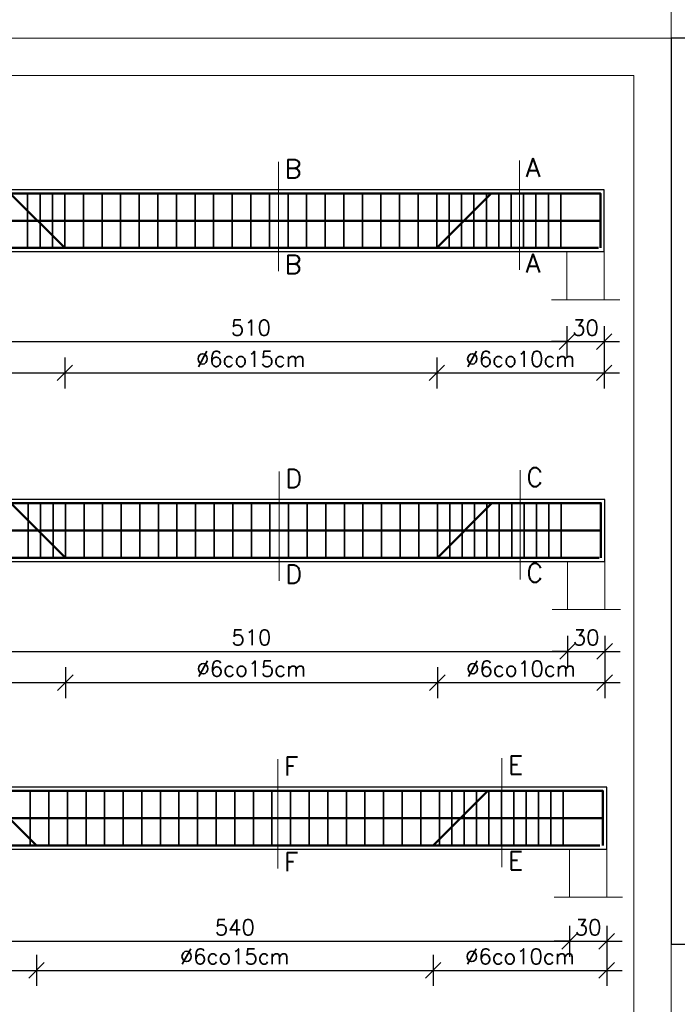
# Model space of a CAD drawing. Extents: x -19 to 9300416, y -12 to 10688993.
# Tile 33 of 106: x 4613651 to 4614181, y 5311927 to 5312722. Entities that reach past the tile are written whole.
import ezdxf

# ---------------------------------------------------------------- set-up
doc = ezdxf.new("R2010")
doc.units = 0
doc.header["$MEASUREMENT"] = 0
for name, color, linetype, lineweight in [('hatch', 253, 'Continuous', 0), ('K-SCIANY CIENKI', 163, 'Continuous', 30), ('K-STAL', 114, 'Continuous', 50), ('K-STAL CIENKI', 92, 'Continuous', 35), ('K-WYMIARY', 7, 'Continuous', 15)]:
    doc.layers.add(name, color=color, linetype=linetype, lineweight=lineweight)
doc.styles.add('Simplex', font='simplex.shx')
doc.dimstyles.new('1do50', dxfattribs={"dimscale": 5, "dimtxt": 2.5, "dimasz": 2.5, "dimexe": 2.5, "dimexo": 0.5, "dimgap": 1, "dimtad": 1, "dimdec": 1, "dimrnd": 0.5, "dimzin": 12, "dimdsep": 46, "dimtxsty": 'Simplex', "dimblk": 'OBLIQUE', "dimcen": 0.5, "dimdle": 2.5, "dimclrd": 256, "dimclre": 256, "dimclrt": 256, "dimadec": 1, "dimazin": 3, "dimtfac": 1, "dimtdec": 1, "dimtix": 1, "dimtmove": 0, "dimatfit": 3, "dimfxl": 0, "dimtolj": 1, "dimtzin": 0, "dimarcsym": 0})

# ---------------------------------------------------------------- blocks, each defined once
blk = doc.blocks.new('_Oblique')
at = {"color": 0, "linetype": 'ByBlock', "lineweight": -2}
blk.add_line((-0.5, -0.5), (0.5, 0.5), dxfattribs=at)
blk = doc.blocks.new('*D1327')
at = {"layer": 'Defpoints', "color": 0, "lineweight": 0, "ltscale": 40}
for p in [(4613582.12, 5312496), (4614092.12, 5312496), (4614092.12, 5312462.2)]:
    blk.add_point(p, dxfattribs=at)
at = {"layer": 'K-WYMIARY', "lineweight": -2, "ltscale": 40}
for p, q in [((4613582.12, 5312474.7), (4613582.12, 5312449.7)), ((4614092.12, 5312474.7), (4614092.12, 5312449.7)), ((4613569.62, 5312462.2), (4614104.62, 5312462.2))]:
    blk.add_line(p, q, dxfattribs=at)
at = {"layer": 'K-WYMIARY', "lineweight": -2, "ltscale": 40, "xscale": 12.5, "yscale": 12.5, "zscale": 12.5, "rotation": 180}
blk.add_blockref('_Oblique', (4613582.12, 5312462.2), dxfattribs=at)
at = {"layer": 'K-WYMIARY', "lineweight": -2, "ltscale": 40, "xscale": 12.5, "yscale": 12.5, "zscale": 12.5}
blk.add_blockref('_Oblique', (4614092.12, 5312462.2), dxfattribs=at)
at = {"layer": 'K-WYMIARY', "lineweight": 0, "ltscale": 40, "insert": (4613837.12, 5312473.45), "char_height": 12.5, "attachment_point": 5, "style": 'Simplex'}
blk.add_mtext('\\A1;510', dxfattribs=at)
blk = doc.blocks.new('*D1328')
at = {"layer": 'Defpoints', "color": 0, "lineweight": 0, "ltscale": 40}
for p in [(4614092.12, 5312496), (4614122.12, 5312496), (4614122.12, 5312462.2)]:
    blk.add_point(p, dxfattribs=at)
at = {"layer": 'K-WYMIARY', "lineweight": -2, "ltscale": 40}
for p, q in [((4614092.12, 5312474.7), (4614092.12, 5312449.7)), ((4614122.12, 5312474.7), (4614122.12, 5312449.7)), ((4614092.12, 5312462.2), (4614079.62, 5312462.2)), ((4614092.12, 5312462.2), (4614122.12, 5312462.2)), ((4614122.12, 5312462.2), (4614134.62, 5312462.2))]:
    blk.add_line(p, q, dxfattribs=at)
at = {"layer": 'K-WYMIARY', "lineweight": -2, "ltscale": 40, "xscale": 12.5, "yscale": 12.5, "zscale": 12.5}
blk.add_blockref('_Oblique', (4614092.12, 5312462.2), dxfattribs=at)
at = {"layer": 'K-WYMIARY', "lineweight": -2, "ltscale": 40, "xscale": 12.5, "yscale": 12.5, "zscale": 12.5, "rotation": 180}
blk.add_blockref('_Oblique', (4614122.12, 5312462.2), dxfattribs=at)
at = {"layer": 'K-WYMIARY', "lineweight": 0, "ltscale": 40, "insert": (4614107.12, 5312473.45), "char_height": 12.5, "attachment_point": 5, "style": 'Simplex'}
blk.add_mtext('\\A1;30', dxfattribs=at)
blk = doc.blocks.new('*D1333')
at = {"layer": 'Defpoints', "color": 0, "lineweight": 0, "ltscale": 40}
for p in [(4613437.12, 5312534.83), (4613687.12, 5312534.83), (4613687.12, 5312437.01)]:
    blk.add_point(p, dxfattribs=at)
at = {"layer": 'K-WYMIARY', "lineweight": -2, "ltscale": 40}
for p, q in [((4613437.12, 5312449.51), (4613437.12, 5312424.51)), ((4613687.12, 5312449.51), (4613687.12, 5312424.51)), ((4613424.62, 5312437.01), (4613699.62, 5312437.01))]:
    blk.add_line(p, q, dxfattribs=at)
at = {"layer": 'K-WYMIARY', "lineweight": -2, "ltscale": 40, "xscale": 12.5, "yscale": 12.5, "zscale": 12.5, "rotation": 180}
blk.add_blockref('_Oblique', (4613437.12, 5312437.01), dxfattribs=at)
at = {"layer": 'K-WYMIARY', "lineweight": -2, "ltscale": 40, "xscale": 12.5, "yscale": 12.5, "zscale": 12.5}
blk.add_blockref('_Oblique', (4613687.12, 5312437.01), dxfattribs=at)
at = {"layer": 'K-WYMIARY', "lineweight": 0, "ltscale": 40, "insert": (4613562.12, 5312448.26), "char_height": 12.5, "attachment_point": 5, "style": 'Simplex'}
blk.add_mtext('\\A1;∅6co10cm', dxfattribs=at)
blk = doc.blocks.new('*D1334')
at = {"layer": 'Defpoints', "color": 0, "lineweight": 0, "ltscale": 40}
for p in [(4613687.12, 5312534.83), (4613987.12, 5312534.83), (4613987.12, 5312437.01)]:
    blk.add_point(p, dxfattribs=at)
at = {"layer": 'K-WYMIARY', "lineweight": -2, "ltscale": 40}
for p, q in [((4613687.12, 5312449.51), (4613687.12, 5312424.51)), ((4613987.12, 5312449.51), (4613987.12, 5312424.51)), ((4613674.62, 5312437.01), (4613999.62, 5312437.01))]:
    blk.add_line(p, q, dxfattribs=at)
at = {"layer": 'K-WYMIARY', "lineweight": -2, "ltscale": 40, "xscale": 12.5, "yscale": 12.5, "zscale": 12.5, "rotation": 180}
blk.add_blockref('_Oblique', (4613687.12, 5312437.01), dxfattribs=at)
at = {"layer": 'K-WYMIARY', "lineweight": -2, "ltscale": 40, "xscale": 12.5, "yscale": 12.5, "zscale": 12.5}
blk.add_blockref('_Oblique', (4613987.12, 5312437.01), dxfattribs=at)
at = {"layer": 'K-WYMIARY', "lineweight": 0, "ltscale": 40, "insert": (4613837.12, 5312448.26), "char_height": 12.5, "attachment_point": 5, "style": 'Simplex'}
blk.add_mtext('\\A1;∅6co15cm', dxfattribs=at)
blk = doc.blocks.new('*D1335')
at = {"layer": 'Defpoints', "color": 0, "lineweight": 0, "ltscale": 40}
for p in [(4613987.12, 5312534.83), (4614122.12, 5312496), (4614122.12, 5312437.01)]:
    blk.add_point(p, dxfattribs=at)
at = {"layer": 'K-WYMIARY', "lineweight": -2, "ltscale": 40}
for p, q in [((4613987.12, 5312449.51), (4613987.12, 5312424.51)), ((4614122.12, 5312449.51), (4614122.12, 5312424.51)), ((4613974.62, 5312437.01), (4614134.62, 5312437.01))]:
    blk.add_line(p, q, dxfattribs=at)
at = {"layer": 'K-WYMIARY', "lineweight": -2, "ltscale": 40, "xscale": 12.5, "yscale": 12.5, "zscale": 12.5, "rotation": 180}
blk.add_blockref('_Oblique', (4613987.12, 5312437.01), dxfattribs=at)
at = {"layer": 'K-WYMIARY', "lineweight": -2, "ltscale": 40, "xscale": 12.5, "yscale": 12.5, "zscale": 12.5}
blk.add_blockref('_Oblique', (4614122.12, 5312437.01), dxfattribs=at)
at = {"layer": 'K-WYMIARY', "lineweight": 0, "ltscale": 40, "insert": (4614054.62, 5312448.26), "char_height": 12.5, "attachment_point": 5, "style": 'Simplex'}
blk.add_mtext('\\A1;∅6co10cm', dxfattribs=at)
blk = doc.blocks.new('*D1341')
at = {"layer": 'Defpoints', "color": 0, "lineweight": 0, "ltscale": 40}
for p in [(4613582.57, 5312246.02), (4614092.57, 5312246.02), (4614092.57, 5312212.22)]:
    blk.add_point(p, dxfattribs=at)
at = {"layer": 'K-WYMIARY', "lineweight": -2, "ltscale": 40}
for p, q in [((4613582.57, 5312224.72), (4613582.57, 5312199.72)), ((4614092.57, 5312224.72), (4614092.57, 5312199.72)), ((4613570.07, 5312212.22), (4614105.07, 5312212.22))]:
    blk.add_line(p, q, dxfattribs=at)
at = {"layer": 'K-WYMIARY', "lineweight": -2, "ltscale": 40, "xscale": 12.5, "yscale": 12.5, "zscale": 12.5, "rotation": 180}
blk.add_blockref('_Oblique', (4613582.57, 5312212.22), dxfattribs=at)
at = {"layer": 'K-WYMIARY', "lineweight": -2, "ltscale": 40, "xscale": 12.5, "yscale": 12.5, "zscale": 12.5}
blk.add_blockref('_Oblique', (4614092.57, 5312212.22), dxfattribs=at)
at = {"layer": 'K-WYMIARY', "lineweight": 0, "ltscale": 40, "insert": (4613837.57, 5312223.47), "char_height": 12.5, "attachment_point": 5, "style": 'Simplex'}
blk.add_mtext('\\A1;510', dxfattribs=at)
blk = doc.blocks.new('*D1342')
at = {"layer": 'Defpoints', "color": 0, "lineweight": 0, "ltscale": 40}
for p in [(4614092.57, 5312246.02), (4614122.57, 5312246.02), (4614122.57, 5312212.22)]:
    blk.add_point(p, dxfattribs=at)
at = {"layer": 'K-WYMIARY', "lineweight": -2, "ltscale": 40}
for p, q in [((4614092.57, 5312224.72), (4614092.57, 5312199.72)), ((4614122.57, 5312224.72), (4614122.57, 5312199.72)), ((4614092.57, 5312212.22), (4614080.07, 5312212.22)), ((4614092.57, 5312212.22), (4614122.57, 5312212.22)), ((4614122.57, 5312212.22), (4614135.07, 5312212.22))]:
    blk.add_line(p, q, dxfattribs=at)
at = {"layer": 'K-WYMIARY', "lineweight": -2, "ltscale": 40, "xscale": 12.5, "yscale": 12.5, "zscale": 12.5}
blk.add_blockref('_Oblique', (4614092.57, 5312212.22), dxfattribs=at)
at = {"layer": 'K-WYMIARY', "lineweight": -2, "ltscale": 40, "xscale": 12.5, "yscale": 12.5, "zscale": 12.5, "rotation": 180}
blk.add_blockref('_Oblique', (4614122.57, 5312212.22), dxfattribs=at)
at = {"layer": 'K-WYMIARY', "lineweight": 0, "ltscale": 40, "insert": (4614107.57, 5312223.47), "char_height": 12.5, "attachment_point": 5, "style": 'Simplex'}
blk.add_mtext('\\A1;30', dxfattribs=at)
blk = doc.blocks.new('*D1347')
at = {"layer": 'Defpoints', "color": 0, "lineweight": 0, "ltscale": 40}
for p in [(4613437.57, 5312284.85), (4613687.57, 5312284.85), (4613687.57, 5312187.03)]:
    blk.add_point(p, dxfattribs=at)
at = {"layer": 'K-WYMIARY', "lineweight": -2, "ltscale": 40}
for p, q in [((4613437.57, 5312199.53), (4613437.57, 5312174.53)), ((4613687.57, 5312199.53), (4613687.57, 5312174.53)), ((4613425.07, 5312187.03), (4613700.07, 5312187.03))]:
    blk.add_line(p, q, dxfattribs=at)
at = {"layer": 'K-WYMIARY', "lineweight": -2, "ltscale": 40, "xscale": 12.5, "yscale": 12.5, "zscale": 12.5, "rotation": 180}
blk.add_blockref('_Oblique', (4613437.57, 5312187.03), dxfattribs=at)
at = {"layer": 'K-WYMIARY', "lineweight": -2, "ltscale": 40, "xscale": 12.5, "yscale": 12.5, "zscale": 12.5}
blk.add_blockref('_Oblique', (4613687.57, 5312187.03), dxfattribs=at)
at = {"layer": 'K-WYMIARY', "lineweight": 0, "ltscale": 40, "insert": (4613562.57, 5312198.28), "char_height": 12.5, "attachment_point": 5, "style": 'Simplex'}
blk.add_mtext('\\A1;∅6co10cm', dxfattribs=at)
blk = doc.blocks.new('*D1348')
at = {"layer": 'Defpoints', "color": 0, "lineweight": 0, "ltscale": 40}
for p in [(4613687.57, 5312284.85), (4613987.57, 5312284.85), (4613987.57, 5312187.03)]:
    blk.add_point(p, dxfattribs=at)
at = {"layer": 'K-WYMIARY', "lineweight": -2, "ltscale": 40}
for p, q in [((4613687.57, 5312199.53), (4613687.57, 5312174.53)), ((4613987.57, 5312199.53), (4613987.57, 5312174.53)), ((4613675.07, 5312187.03), (4614000.07, 5312187.03))]:
    blk.add_line(p, q, dxfattribs=at)
at = {"layer": 'K-WYMIARY', "lineweight": -2, "ltscale": 40, "xscale": 12.5, "yscale": 12.5, "zscale": 12.5, "rotation": 180}
blk.add_blockref('_Oblique', (4613687.57, 5312187.03), dxfattribs=at)
at = {"layer": 'K-WYMIARY', "lineweight": -2, "ltscale": 40, "xscale": 12.5, "yscale": 12.5, "zscale": 12.5}
blk.add_blockref('_Oblique', (4613987.57, 5312187.03), dxfattribs=at)
at = {"layer": 'K-WYMIARY', "lineweight": 0, "ltscale": 40, "insert": (4613837.57, 5312198.28), "char_height": 12.5, "attachment_point": 5, "style": 'Simplex'}
blk.add_mtext('\\A1;∅6co15cm', dxfattribs=at)
blk = doc.blocks.new('*D1349')
at = {"layer": 'Defpoints', "color": 0, "lineweight": 0, "ltscale": 40}
for p in [(4613987.57, 5312284.85), (4614122.57, 5312246.02), (4614122.57, 5312187.03)]:
    blk.add_point(p, dxfattribs=at)
at = {"layer": 'K-WYMIARY', "lineweight": -2, "ltscale": 40}
for p, q in [((4613987.57, 5312199.53), (4613987.57, 5312174.53)), ((4614122.57, 5312199.53), (4614122.57, 5312174.53)), ((4613975.07, 5312187.03), (4614135.07, 5312187.03))]:
    blk.add_line(p, q, dxfattribs=at)
at = {"layer": 'K-WYMIARY', "lineweight": -2, "ltscale": 40, "xscale": 12.5, "yscale": 12.5, "zscale": 12.5, "rotation": 180}
blk.add_blockref('_Oblique', (4613987.57, 5312187.03), dxfattribs=at)
at = {"layer": 'K-WYMIARY', "lineweight": -2, "ltscale": 40, "xscale": 12.5, "yscale": 12.5, "zscale": 12.5}
blk.add_blockref('_Oblique', (4614122.57, 5312187.03), dxfattribs=at)
at = {"layer": 'K-WYMIARY', "lineweight": 0, "ltscale": 40, "insert": (4614055.07, 5312198.28), "char_height": 12.5, "attachment_point": 5, "style": 'Simplex'}
blk.add_mtext('\\A1;∅6co10cm', dxfattribs=at)
blk = doc.blocks.new('*D1368')
at = {"layer": 'Defpoints', "color": 0, "lineweight": 0, "ltscale": 40}
for p in [(4613419.19, 5312052.61), (4613664.19, 5312052.61), (4613664.19, 5311954.8)]:
    blk.add_point(p, dxfattribs=at)
at = {"layer": 'K-WYMIARY', "lineweight": -2, "ltscale": 40}
for p, q in [((4613419.19, 5311967.3), (4613419.19, 5311942.3)), ((4613664.19, 5311967.3), (4613664.19, 5311942.3)), ((4613406.69, 5311954.8), (4613676.69, 5311954.8))]:
    blk.add_line(p, q, dxfattribs=at)
at = {"layer": 'K-WYMIARY', "lineweight": -2, "ltscale": 40, "xscale": 12.5, "yscale": 12.5, "zscale": 12.5, "rotation": 180}
blk.add_blockref('_Oblique', (4613419.19, 5311954.8), dxfattribs=at)
at = {"layer": 'K-WYMIARY', "lineweight": -2, "ltscale": 40, "xscale": 12.5, "yscale": 12.5, "zscale": 12.5}
blk.add_blockref('_Oblique', (4613664.19, 5311954.8), dxfattribs=at)
at = {"layer": 'K-WYMIARY', "lineweight": 0, "ltscale": 40, "insert": (4613541.69, 5311966.05), "char_height": 12.5, "attachment_point": 5, "style": 'Simplex'}
blk.add_mtext('\\A1;∅6co10cm', dxfattribs=at)
blk = doc.blocks.new('*D1369')
at = {"layer": 'Defpoints', "color": 0, "lineweight": 0, "ltscale": 40}
for p in [(4613664.19, 5312052.61), (4613984.19, 5312052.61), (4613984.19, 5311954.8)]:
    blk.add_point(p, dxfattribs=at)
at = {"layer": 'K-WYMIARY', "lineweight": -2, "ltscale": 40}
for p, q in [((4613664.19, 5311967.3), (4613664.19, 5311942.3)), ((4613984.19, 5311967.3), (4613984.19, 5311942.3)), ((4613651.69, 5311954.8), (4613996.69, 5311954.8))]:
    blk.add_line(p, q, dxfattribs=at)
at = {"layer": 'K-WYMIARY', "lineweight": -2, "ltscale": 40, "xscale": 12.5, "yscale": 12.5, "zscale": 12.5, "rotation": 180}
blk.add_blockref('_Oblique', (4613664.19, 5311954.8), dxfattribs=at)
at = {"layer": 'K-WYMIARY', "lineweight": -2, "ltscale": 40, "xscale": 12.5, "yscale": 12.5, "zscale": 12.5}
blk.add_blockref('_Oblique', (4613984.19, 5311954.8), dxfattribs=at)
at = {"layer": 'K-WYMIARY', "lineweight": 0, "ltscale": 40, "insert": (4613824.19, 5311966.05), "char_height": 12.5, "attachment_point": 5, "style": 'Simplex'}
blk.add_mtext('\\A1;∅6co15cm', dxfattribs=at)
blk = doc.blocks.new('*D1370')
at = {"layer": 'Defpoints', "color": 0, "lineweight": 0, "ltscale": 40}
for p in [(4613984.19, 5312052.61), (4614124.19, 5312026.33), (4614124.19, 5311954.8)]:
    blk.add_point(p, dxfattribs=at)
at = {"layer": 'K-WYMIARY', "lineweight": -2, "ltscale": 40}
for p, q in [((4613984.19, 5311967.3), (4613984.19, 5311942.3)), ((4614124.19, 5311967.3), (4614124.19, 5311942.3)), ((4613971.69, 5311954.8), (4614136.69, 5311954.8))]:
    blk.add_line(p, q, dxfattribs=at)
at = {"layer": 'K-WYMIARY', "lineweight": -2, "ltscale": 40, "xscale": 12.5, "yscale": 12.5, "zscale": 12.5, "rotation": 180}
blk.add_blockref('_Oblique', (4613984.19, 5311954.8), dxfattribs=at)
at = {"layer": 'K-WYMIARY', "lineweight": -2, "ltscale": 40, "xscale": 12.5, "yscale": 12.5, "zscale": 12.5}
blk.add_blockref('_Oblique', (4614124.19, 5311954.8), dxfattribs=at)
at = {"layer": 'K-WYMIARY', "lineweight": 0, "ltscale": 40, "insert": (4614054.19, 5311966.05), "char_height": 12.5, "attachment_point": 5, "style": 'Simplex'}
blk.add_mtext('\\A1;∅6co10cm', dxfattribs=at)
blk = doc.blocks.new('*D1374')
at = {"layer": 'Defpoints', "color": 0, "lineweight": 0, "ltscale": 40}
for p in [(4613554.19, 5312013.79), (4614094.19, 5312013.79), (4614094.19, 5311978.28)]:
    blk.add_point(p, dxfattribs=at)
at = {"layer": 'K-WYMIARY', "lineweight": -2, "ltscale": 40}
for p, q in [((4613554.19, 5311990.78), (4613554.19, 5311965.78)), ((4614094.19, 5311990.78), (4614094.19, 5311965.78)), ((4613541.69, 5311978.28), (4614106.69, 5311978.28))]:
    blk.add_line(p, q, dxfattribs=at)
at = {"layer": 'K-WYMIARY', "lineweight": -2, "ltscale": 40, "xscale": 12.5, "yscale": 12.5, "zscale": 12.5, "rotation": 180}
blk.add_blockref('_Oblique', (4613554.19, 5311978.28), dxfattribs=at)
at = {"layer": 'K-WYMIARY', "lineweight": -2, "ltscale": 40, "xscale": 12.5, "yscale": 12.5, "zscale": 12.5}
blk.add_blockref('_Oblique', (4614094.19, 5311978.28), dxfattribs=at)
at = {"layer": 'K-WYMIARY', "lineweight": 0, "ltscale": 40, "insert": (4613824.19, 5311989.53), "char_height": 12.5, "attachment_point": 5, "style": 'Simplex'}
blk.add_mtext('\\A1;540', dxfattribs=at)
blk = doc.blocks.new('*D1375')
at = {"layer": 'Defpoints', "color": 0, "lineweight": 0, "ltscale": 40}
for p in [(4614094.19, 5312013.79), (4614124.19, 5312013.79), (4614124.19, 5311978.28)]:
    blk.add_point(p, dxfattribs=at)
at = {"layer": 'K-WYMIARY', "lineweight": -2, "ltscale": 40}
for p, q in [((4614094.19, 5311990.78), (4614094.19, 5311965.78)), ((4614124.19, 5311990.78), (4614124.19, 5311965.78)), ((4614094.19, 5311978.28), (4614081.69, 5311978.28)), ((4614094.19, 5311978.28), (4614124.19, 5311978.28)), ((4614124.19, 5311978.28), (4614136.69, 5311978.28))]:
    blk.add_line(p, q, dxfattribs=at)
at = {"layer": 'K-WYMIARY', "lineweight": -2, "ltscale": 40, "xscale": 12.5, "yscale": 12.5, "zscale": 12.5}
blk.add_blockref('_Oblique', (4614094.19, 5311978.28), dxfattribs=at)
at = {"layer": 'K-WYMIARY', "lineweight": -2, "ltscale": 40, "xscale": 12.5, "yscale": 12.5, "zscale": 12.5, "rotation": 180}
blk.add_blockref('_Oblique', (4614124.19, 5311978.28), dxfattribs=at)
at = {"layer": 'K-WYMIARY', "lineweight": 0, "ltscale": 40, "insert": (4614109.19, 5311989.53), "char_height": 12.5, "attachment_point": 5, "style": 'Simplex'}
blk.add_mtext('\\A1;30', dxfattribs=at)
blk = doc.blocks.new('*D1387')
at = {"layer": 'Defpoints', "color": 0, "lineweight": 0, "ltscale": 40}
for p in [(4612955.6, 5312102.61), (4614124.19, 5312102.61), (4614124.19, 5312052.61)]:
    blk.add_point(p, dxfattribs=at)
at = {"layer": 'K-WYMIARY', "lineweight": -2, "ltscale": 40}
for p, q in [((4612955.6, 5312040.11), (4612955.6, 5312115.11)), ((4612968.1, 5312102.61), (4612943.1, 5312102.61)), ((4612968.1, 5312052.61), (4612943.1, 5312052.61))]:
    blk.add_line(p, q, dxfattribs=at)
at = {"layer": 'K-WYMIARY', "lineweight": -2, "ltscale": 40, "xscale": 12.5, "yscale": 12.5, "zscale": 12.5}
for p, rotation in [((4612955.6, 5312102.61), 90), ((4612955.6, 5312052.61), 270)]:
    blk.add_blockref('_Oblique', p, dxfattribs=dict(at, rotation=rotation))
at = {"layer": 'K-WYMIARY', "lineweight": 0, "ltscale": 40, "insert": (4612944.35, 5312077.61), "char_height": 12.5, "attachment_point": 5, "rotation": 90, "style": 'Simplex'}
blk.add_mtext('\\A1;50', dxfattribs=at)
blk = doc.blocks.new('*D1388')
at = {"layer": 'Defpoints', "color": 0, "lineweight": 0, "ltscale": 40}
for p in [(4612398.63, 5312334.85), (4614122.57, 5312334.85), (4614122.57, 5312284.85)]:
    blk.add_point(p, dxfattribs=at)
at = {"layer": 'K-WYMIARY', "lineweight": -2, "ltscale": 40}
for p, q in [((4612398.63, 5312272.35), (4612398.63, 5312347.35)), ((4612411.13, 5312334.85), (4612386.13, 5312334.85)), ((4612411.13, 5312284.85), (4612386.13, 5312284.85))]:
    blk.add_line(p, q, dxfattribs=at)
at = {"layer": 'K-WYMIARY', "lineweight": -2, "ltscale": 40, "xscale": 12.5, "yscale": 12.5, "zscale": 12.5}
for p, rotation in [((4612398.63, 5312334.85), 90), ((4612398.63, 5312284.85), 270)]:
    blk.add_blockref('_Oblique', p, dxfattribs=dict(at, rotation=rotation))
at = {"layer": 'K-WYMIARY', "lineweight": 0, "ltscale": 40, "insert": (4612387.38, 5312309.85), "char_height": 12.5, "attachment_point": 5, "rotation": 90, "style": 'Simplex'}
blk.add_mtext('\\A1;50', dxfattribs=at)
blk = doc.blocks.new('*D1389')
at = {"layer": 'Defpoints', "color": 0, "lineweight": 0, "ltscale": 40}
for p in [(4612398.02, 5312584.83), (4614122.12, 5312584.83), (4614122.12, 5312534.83)]:
    blk.add_point(p, dxfattribs=at)
at = {"layer": 'K-WYMIARY', "lineweight": -2, "ltscale": 40}
for p, q in [((4612398.02, 5312522.33), (4612398.02, 5312597.33)), ((4612410.52, 5312584.83), (4612385.52, 5312584.83)), ((4612410.52, 5312534.83), (4612385.52, 5312534.83))]:
    blk.add_line(p, q, dxfattribs=at)
at = {"layer": 'K-WYMIARY', "lineweight": -2, "ltscale": 40, "xscale": 12.5, "yscale": 12.5, "zscale": 12.5}
for p, rotation in [((4612398.02, 5312584.83), 90), ((4612398.02, 5312534.83), 270)]:
    blk.add_blockref('_Oblique', p, dxfattribs=dict(at, rotation=rotation))
at = {"layer": 'K-WYMIARY', "lineweight": 0, "ltscale": 40, "insert": (4612386.77, 5312559.83), "char_height": 12.5, "attachment_point": 5, "rotation": 90, "style": 'Simplex'}
blk.add_mtext('\\A1;50', dxfattribs=at)

msp = doc.modelspace()

# ---------------------------------------------------------------- linework, layer by layer
at = {"ltscale": 40}
msp.add_lwpolyline([(4614176.09, 5311976.03), (4614693.56, 5311976.03), (4614693.56, 5312707.03), (4614176.09, 5312707.03)], close=True, dxfattribs=at)
at = {"layer": 'hatch', "color": 252}
for points in [[(4612076.09, 5312707.03), (4614176.09, 5312707.03), (4614176.09, 5314181.03), (4612076.09, 5314181.03)], [(4612076.09, 5312707.03), (4614176.09, 5312707.03), (4614176.09, 5314181.03), (4612076.09, 5314181.03)], [(4612076.09, 5311233.03), (4614176.09, 5311233.03), (4614176.09, 5312707.03), (4612076.09, 5312707.03)], [(4612076.09, 5311233.03), (4614176.09, 5311233.03), (4614176.09, 5312707.03), (4612076.09, 5312707.03)], [(4612236.09, 5312677.03), (4614146.09, 5312677.03), (4614146.09, 5311263.03), (4612236.09, 5311263.03)]]:
    msp.add_lwpolyline(points, close=True, dxfattribs=at)
at = {"layer": 'K-SCIANY CIENKI'}
for points in [[(4612412.12, 5312534.83), (4614122.12, 5312534.83), (4614122.12, 5312584.83), (4612412.12, 5312584.83)], [(4612412.57, 5312284.85), (4614122.57, 5312284.85), (4614122.57, 5312334.85), (4612412.57, 5312334.85)], [(4612974.19, 5312052.61), (4614124.19, 5312052.61), (4614124.19, 5312102.61), (4612974.19, 5312102.61)]]:
    msp.add_lwpolyline(points, close=True, dxfattribs=at)
at = {"layer": 'K-STAL'}
for points in [[(4612415.12, 5312581.83), (4614119.12, 5312581.83)], [(4613437.12, 5312537.83), (4613481.12, 5312581.83), (4613643.12, 5312581.83), (4613687.12, 5312537.83)], [(4613987.12, 5312537.83), (4614031.12, 5312581.83), (4614119.12, 5312581.83), (4614119.12, 5312537.83)], [(4612415.12, 5312559.83), (4614119.12, 5312559.83)], [(4614117.61, 5312537.83), (4612417.12, 5312537.83)], [(4612415.57, 5312331.85), (4614119.57, 5312331.85)], [(4613437.57, 5312287.85), (4613481.57, 5312331.85), (4613643.57, 5312331.85), (4613687.57, 5312287.85)], [(4613987.57, 5312287.85), (4614031.57, 5312331.85), (4614119.57, 5312331.85), (4614119.57, 5312287.85)], [(4612415.57, 5312309.85), (4614119.57, 5312309.85)], [(4614118.06, 5312287.85), (4612417.56, 5312287.85)], [(4612977.19, 5312055.61), (4612977.19, 5312099.61), (4614121.19, 5312099.61), (4614121.19, 5312055.61)], [(4613419.19, 5312055.61), (4613463.19, 5312099.61), (4613620.19, 5312099.61), (4613664.19, 5312055.61)], [(4613984.19, 5312055.61), (4614028.19, 5312099.61), (4614121.19, 5312099.61)], [(4612977.19, 5312077.61), (4614121.19, 5312077.61)], [(4614118.52, 5312055.61), (4612981.15, 5312055.61)]]:
    msp.add_lwpolyline(points, dxfattribs=at)
at = {"layer": 'K-STAL CIENKI', "color": 2}
for p, q in [((4613657.12, 5312537.83), (4613657.12, 5312581.83)), ((4613667.12, 5312537.83), (4613667.12, 5312581.83)), ((4613677.12, 5312537.83), (4613677.12, 5312581.83)), ((4613687.12, 5312537.83), (4613687.12, 5312581.83)), ((4613702.12, 5312537.83), (4613702.12, 5312581.83)), ((4613717.12, 5312537.83), (4613717.12, 5312581.83)), ((4613732.12, 5312537.83), (4613732.12, 5312581.83)), ((4613747.12, 5312537.83), (4613747.12, 5312581.83)), ((4613762.12, 5312537.83), (4613762.12, 5312581.83)), ((4613777.12, 5312537.83), (4613777.12, 5312581.83)), ((4613792.12, 5312537.83), (4613792.12, 5312581.83)), ((4613807.12, 5312537.83), (4613807.12, 5312581.83)), ((4613822.12, 5312537.83), (4613822.12, 5312581.83)), ((4613837.12, 5312537.83), (4613837.12, 5312581.83)), ((4613852.12, 5312537.83), (4613852.12, 5312581.83)), ((4613867.12, 5312537.83), (4613867.12, 5312581.83)), ((4613882.12, 5312537.83), (4613882.12, 5312581.83)), ((4613897.12, 5312537.83), (4613897.12, 5312581.83)), ((4613912.12, 5312537.83), (4613912.12, 5312581.83)), ((4613927.12, 5312537.83), (4613927.12, 5312581.83)), ((4613942.12, 5312537.83), (4613942.12, 5312581.83)), ((4613957.12, 5312537.83), (4613957.12, 5312581.83)), ((4613972.12, 5312537.83), (4613972.12, 5312581.83)), ((4613987.12, 5312537.83), (4613987.12, 5312581.83)), ((4613997.12, 5312537.83), (4613997.12, 5312581.83)), ((4614007.12, 5312537.83), (4614007.12, 5312581.83)), ((4614017.12, 5312537.83), (4614017.12, 5312581.83)), ((4614027.12, 5312537.83), (4614027.12, 5312581.83)), ((4614037.12, 5312537.83), (4614037.12, 5312581.83)), ((4614047.12, 5312537.83), (4614047.12, 5312581.83)), ((4614057.12, 5312537.83), (4614057.12, 5312581.83)), ((4614067.12, 5312537.83), (4614067.12, 5312581.83)), ((4614077.12, 5312537.83), (4614077.12, 5312581.83)), ((4614087.12, 5312537.83), (4614087.12, 5312581.83)), ((4613657.57, 5312287.85), (4613657.57, 5312331.85)), ((4613667.57, 5312287.85), (4613667.57, 5312331.85)), ((4613677.57, 5312287.85), (4613677.57, 5312331.85)), ((4613687.57, 5312287.85), (4613687.57, 5312331.85)), ((4613702.57, 5312287.85), (4613702.57, 5312331.85)), ((4613717.57, 5312287.85), (4613717.57, 5312331.85)), ((4613732.57, 5312287.85), (4613732.57, 5312331.85)), ((4613747.57, 5312287.85), (4613747.57, 5312331.85)), ((4613762.57, 5312287.85), (4613762.57, 5312331.85)), ((4613777.57, 5312287.85), (4613777.57, 5312331.85)), ((4613792.57, 5312287.85), (4613792.57, 5312331.85)), ((4613807.57, 5312287.85), (4613807.57, 5312331.85)), ((4613822.57, 5312287.85), (4613822.57, 5312331.85)), ((4613837.57, 5312287.85), (4613837.57, 5312331.85)), ((4613852.57, 5312287.85), (4613852.57, 5312331.85)), ((4613867.57, 5312287.85), (4613867.57, 5312331.85)), ((4613882.57, 5312287.85), (4613882.57, 5312331.85)), ((4613897.57, 5312287.85), (4613897.57, 5312331.85)), ((4613912.57, 5312287.85), (4613912.57, 5312331.85)), ((4613927.57, 5312287.85), (4613927.57, 5312331.85)), ((4613942.57, 5312287.85), (4613942.57, 5312331.85)), ((4613957.57, 5312287.85), (4613957.57, 5312331.85)), ((4613972.57, 5312287.85), (4613972.57, 5312331.85)), ((4613987.57, 5312287.85), (4613987.57, 5312331.85)), ((4613997.57, 5312287.85), (4613997.57, 5312331.85)), ((4614007.57, 5312287.85), (4614007.57, 5312331.85)), ((4614017.57, 5312287.85), (4614017.57, 5312331.85)), ((4614027.57, 5312287.85), (4614027.57, 5312331.85)), ((4614037.57, 5312287.85), (4614037.57, 5312331.85)), ((4614047.57, 5312287.85), (4614047.57, 5312331.85)), ((4614057.57, 5312287.85), (4614057.57, 5312331.85)), ((4614067.57, 5312287.85), (4614067.57, 5312331.85)), ((4614077.57, 5312287.85), (4614077.57, 5312331.85)), ((4614087.57, 5312287.85), (4614087.57, 5312331.85)), ((4613659.19, 5312055.61), (4613659.19, 5312099.61)), ((4613674.19, 5312055.61), (4613674.19, 5312099.61)), ((4613689.19, 5312055.61), (4613689.19, 5312099.61)), ((4613704.19, 5312055.61), (4613704.19, 5312099.61)), ((4613719.19, 5312055.61), (4613719.19, 5312099.61)), ((4613734.19, 5312055.61), (4613734.19, 5312099.61)), ((4613749.19, 5312055.61), (4613749.19, 5312099.61)), ((4613764.19, 5312055.61), (4613764.19, 5312099.61)), ((4613779.19, 5312055.61), (4613779.19, 5312099.61)), ((4613794.19, 5312055.61), (4613794.19, 5312099.61)), ((4613809.19, 5312055.61), (4613809.19, 5312099.61)), ((4613824.19, 5312055.61), (4613824.19, 5312099.61)), ((4613839.19, 5312055.61), (4613839.19, 5312099.61)), ((4613854.19, 5312055.61), (4613854.19, 5312099.61)), ((4613869.19, 5312055.61), (4613869.19, 5312099.61)), ((4613884.19, 5312055.61), (4613884.19, 5312099.61)), ((4613899.19, 5312055.61), (4613899.19, 5312099.61)), ((4613914.19, 5312055.61), (4613914.19, 5312099.61)), ((4613929.19, 5312055.61), (4613929.19, 5312099.61)), ((4613944.19, 5312055.61), (4613944.19, 5312099.61)), ((4613959.19, 5312055.61), (4613959.19, 5312099.61)), ((4613974.19, 5312055.61), (4613974.19, 5312099.61)), ((4613989.19, 5312055.61), (4613989.19, 5312099.61)), ((4613999.19, 5312055.61), (4613999.19, 5312099.61)), ((4614009.19, 5312055.61), (4614009.19, 5312099.61)), ((4614019.19, 5312055.61), (4614019.19, 5312099.61)), ((4614029.19, 5312055.61), (4614029.19, 5312099.61)), ((4614039.19, 5312055.61), (4614039.19, 5312099.61)), ((4614049.19, 5312055.61), (4614049.19, 5312099.61)), ((4614059.19, 5312055.61), (4614059.19, 5312099.61)), ((4614069.19, 5312055.61), (4614069.19, 5312099.61)), ((4614079.19, 5312055.61), (4614079.19, 5312099.61)), ((4614089.19, 5312055.61), (4614089.19, 5312099.61))]:
    msp.add_line(p, q, dxfattribs=at)
at = {"layer": 'K-WYMIARY', "lineweight": 0, "ltscale": 40}
for p, q in [((4613859.5, 5312607.38), (4613859.5, 5312519.19)), ((4614053.92, 5312608.38), (4614053.92, 5312520.18)), ((4612412.12, 5312584.83), (4614122.12, 5312584.83)), ((4614122.12, 5312584.83), (4614122.12, 5312496)), ((4612412.12, 5312534.83), (4614122.12, 5312534.83)), ((4614092.12, 5312534.83), (4614092.12, 5312496)), ((4614079.76, 5312496), (4614134.89, 5312496)), ((4613859.94, 5312357.4), (4613859.94, 5312269.21)), ((4614054.37, 5312358.4), (4614054.37, 5312270.2)), ((4612412.57, 5312334.85), (4614122.57, 5312334.85)), ((4614122.57, 5312334.85), (4614122.57, 5312246.02)), ((4612412.57, 5312284.85), (4614122.57, 5312284.85)), ((4614092.57, 5312284.85), (4614092.57, 5312246.02)), ((4614080.2, 5312246.02), (4614135.34, 5312246.02)), ((4613858.79, 5312125.17), (4613858.79, 5312036.97)), ((4614039.64, 5312126.16), (4614039.64, 5312037.97)), ((4612974.19, 5312102.61), (4614124.19, 5312102.61)), ((4614124.19, 5312102.61), (4614124.19, 5312013.79)), ((4612974.19, 5312052.61), (4614124.19, 5312052.61)), ((4614094.19, 5312052.61), (4614094.19, 5312013.79)), ((4614081.83, 5312013.79), (4614136.96, 5312013.79))]:
    msp.add_line(p, q, dxfattribs=at)
for points in [[(4614119.12, 5312537.83), (4614119.12, 5312581.83)], [(4614119.57, 5312287.85), (4614119.57, 5312331.85)]]:
    msp.add_lwpolyline(points, dxfattribs=at)

# ---------------------------------------------------------------- texts
at = {"layer": 'K-WYMIARY', "char_height": 15, "attachment_point": 7, "style": 'Simplex'}
for s, insert in [('B', (4613864.48, 5312594.24)), ('A', (4614058.91, 5312595.24)), ('B', (4613864.48, 5312517.06)), ('A', (4614058.91, 5312518.05)), ('D', (4613864.93, 5312344.26)), ('C', (4614059.36, 5312345.26)), ('C', (4614059.36, 5312268.07)), ('D', (4613864.93, 5312267.08)), ('F', (4613863.77, 5312112.03)), ('E', (4614044.63, 5312113.02)), ('F', (4613863.77, 5312034.84)), ('E', (4614044.63, 5312035.84))]:
    msp.add_mtext(s, dxfattribs=dict(at, insert=insert))

# ---------------------------------------------------------------- dimensions: what is measured, and where the dimension line sits
at = {"layer": 'K-WYMIARY', "lineweight": 0, "ltscale": 40}
for base, p1, p2, picture, middle in [((4612398.02, 5312584.83), (4614122.12, 5312534.83), (4614122.12, 5312584.83), '*D1389', (4612386.77, 5312559.83)), ((4612398.63, 5312334.85), (4614122.57, 5312284.85), (4614122.57, 5312334.85), '*D1388', (4612387.38, 5312309.85)), ((4612955.6, 5312102.61), (4614124.19, 5312052.61), (4614124.19, 5312102.61), '*D1387', (4612944.35, 5312077.61))]:
    dim = msp.add_linear_dim(base=base, p1=p1, p2=p2, angle=90, dimstyle='1do50', dxfattribs=at)
    dim.commit()
    dim.dimension.update_dxf_attribs({"geometry": picture, "text_midpoint": middle})
for base, p1, p2, text, picture, middle in [((4613687.12, 5312437.01), (4613437.12, 5312534.83), (4613687.12, 5312534.83), '∅6co10cm', '*D1333', (4613562.12, 5312448.26)), ((4613987.12, 5312437.01), (4613687.12, 5312534.83), (4613987.12, 5312534.83), '∅6co15cm', '*D1334', (4613837.12, 5312448.26)), ((4614122.12, 5312437.01), (4613987.12, 5312534.83), (4614122.12, 5312496), '∅6co10cm', '*D1335', (4614054.62, 5312448.26)), ((4613687.57, 5312187.03), (4613437.57, 5312284.85), (4613687.57, 5312284.85), '∅6co10cm', '*D1347', (4613562.57, 5312198.28)), ((4613987.57, 5312187.03), (4613687.57, 5312284.85), (4613987.57, 5312284.85), '∅6co15cm', '*D1348', (4613837.57, 5312198.28)), ((4614122.57, 5312187.03), (4613987.57, 5312284.85), (4614122.57, 5312246.02), '∅6co10cm', '*D1349', (4614055.07, 5312198.28)), ((4613664.19, 5311954.8), (4613419.19, 5312052.61), (4613664.19, 5312052.61), '∅6co10cm', '*D1368', (4613541.69, 5311966.05)), ((4613984.19, 5311954.8), (4613664.19, 5312052.61), (4613984.19, 5312052.61), '∅6co15cm', '*D1369', (4613824.19, 5311966.05)), ((4614124.19, 5311954.8), (4613984.19, 5312052.61), (4614124.19, 5312026.33), '∅6co10cm', '*D1370', (4614054.19, 5311966.05))]:
    dim = msp.add_linear_dim(base=base, p1=p1, p2=p2, text=text, dimstyle='1do50', override={"dimtmove": 1}, dxfattribs=at)
    dim.commit()
    dim.dimension.update_dxf_attribs({"geometry": picture, "text_midpoint": middle})
for base, p1, p2, picture, middle in [((4614092.12, 5312462.2), (4613582.12, 5312496), (4614092.12, 5312496), '*D1327', (4613837.12, 5312473.45)), ((4614122.12, 5312462.2), (4614092.12, 5312496), (4614122.12, 5312496), '*D1328', (4614107.12, 5312473.45)), ((4614092.57, 5312212.22), (4613582.57, 5312246.02), (4614092.57, 5312246.02), '*D1341', (4613837.57, 5312223.47)), ((4614122.57, 5312212.22), (4614092.57, 5312246.02), (4614122.57, 5312246.02), '*D1342', (4614107.57, 5312223.47)), ((4614094.19, 5311978.28), (4613554.19, 5312013.79), (4614094.19, 5312013.79), '*D1374', (4613824.19, 5311989.53)), ((4614124.19, 5311978.28), (4614094.19, 5312013.79), (4614124.19, 5312013.79), '*D1375', (4614109.19, 5311989.53))]:
    dim = msp.add_linear_dim(base=base, p1=p1, p2=p2, dimstyle='1do50', override={"dimtmove": 1}, dxfattribs=at)
    dim.commit()
    dim.dimension.update_dxf_attribs({"geometry": picture, "text_midpoint": middle})

doc.saveas('drawing.dxf')
